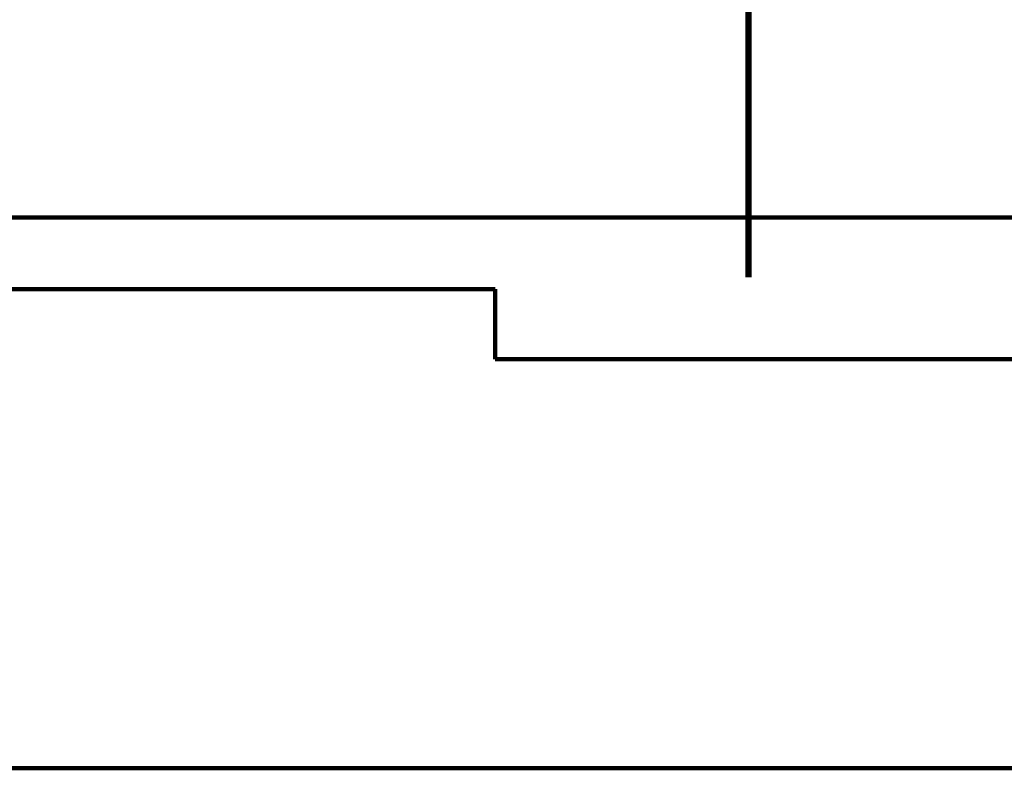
# Model space of a CAD drawing. Header units: inches. Extents: x -1901 to 7725, y 4299 to 7113.
# Tile 51 of 180: x 1259 to 1503, y 6001 to 6187. Entities that reach past the tile are written whole.
import ezdxf

# ---------------------------------------------------------------- set-up
doc = ezdxf.new("R2010")
doc.units = ezdxf.units.IN
doc.header["$MEASUREMENT"] = 0
doc.layers.add('at_Entity', color=7, linetype='Continuous')

msp = doc.modelspace()

# ---------------------------------------------------------------- linework, layer by layer
at = {"layer": 'at_Entity', "color": 7, "lineweight": 211}
for p, q in [((1439.73, 6122.84), (1439.73, 6294.75)), ((1439.31, 6122.84), (1439.31, 6293.9)), ((1439.73, 6122.84), (1439.73, 6293.9)), ((1921.69, 6137.62), (1084.49, 6137.62)), ((1376.79, 6119.88), (1064.22, 6119.88)), ((1376.79, 6119.88), (1376.79, 6102.56)), ((1688.95, 6102.56), (1376.79, 6102.56)), ((129.87, 6001.19), (1683.46, 6001.19))]:
    msp.add_line(p, q, dxfattribs=at)

doc.saveas('drawing.dxf')
